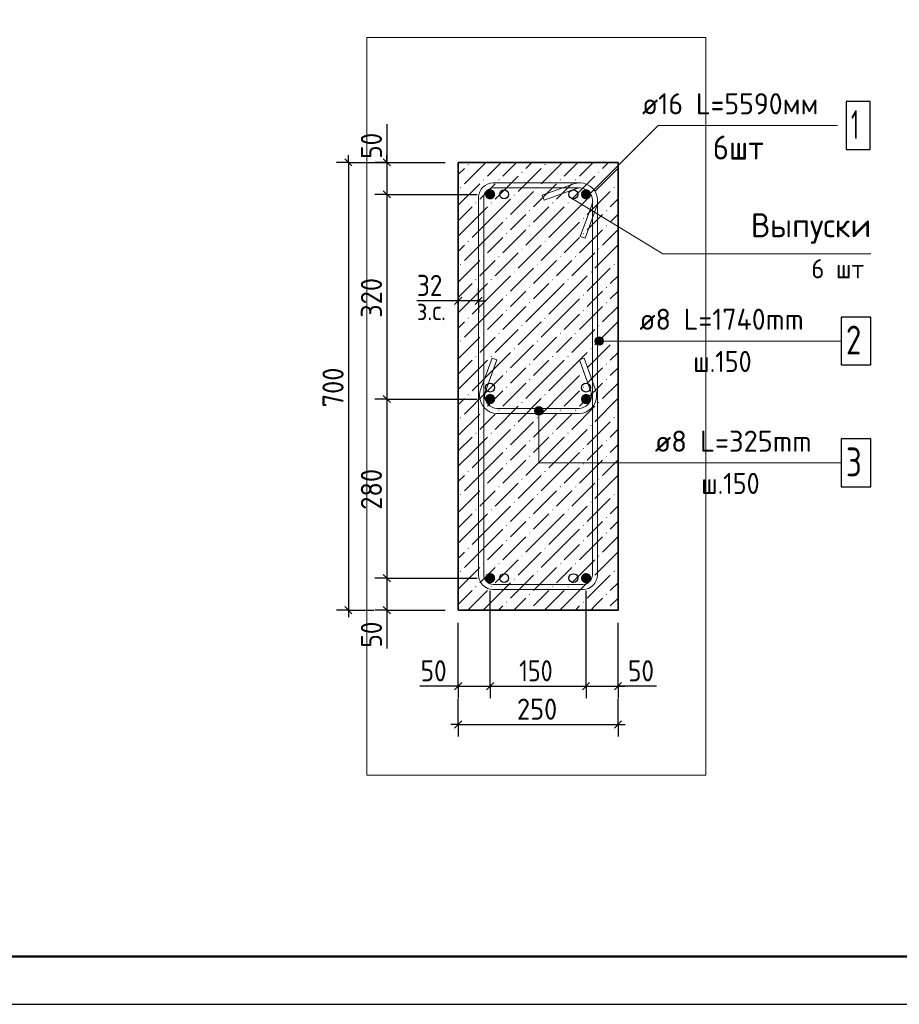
# Model space of a CAD drawing. Header units: millimetres. Extents: x 0 to 50400, y 0 to 35640.
# Tile 3 of 13: x 14967 to 25966, y 0 to 12315. Entities that reach past the tile are written whole.
import ezdxf

# ---------------------------------------------------------------- set-up
doc = ezdxf.new("R2010")
doc.units = ezdxf.units.MM
doc.linetypes.add('______2', pattern=[324, 240, -84])
for name, color, linetype, lineweight in [('Standard', 7, 'Continuous', 25), ('ЖБ Пилон', 7, 'Continuous', 35), ('Позиционная метка диаметр_ шаг', 7, 'Continuous', 13), ('Позиционная метка линия выноска', 7, 'Continuous', 13), ('Размерная линия_ общее', 7, 'Continuous', 13)]:
    doc.layers.add(name, color=color, linetype=linetype, lineweight=lineweight)
doc.layers.add('Размерная выноска', color=7, linetype='Continuous')
doc.layers.add('Стена фоновая арматура Х1', color=7, linetype='______2', true_color=0xa0a0a0)
doc.layers.add('Стена Хомут', color=7, linetype='______2', true_color=0xa0a0a0)
doc.styles.add('ISOCPEUR', font='txt')

msp = doc.modelspace()

# ---------------------------------------------------------------- hatches: boundary and pattern name
at = {"layer": 'ЖБ Пилон', "linetype": 'Continuous', "lineweight": 18, "transparency": 33554687}
for points in [[(20576, 10495), (20568, 10503), (20576, 10511), (20583, 10503)], [(21536, 10495), (21528, 10503), (21536, 10511), (21543, 10503)], [(21248, 10399), (21240, 10407), (21248, 10415), (21255, 10407)], [(22208, 10399), (22200, 10407), (22208, 10415), (22215, 10407)], [(20480, 10207), (20472, 10215), (20480, 10223), (20487, 10215)], [(20768, 10303), (20760, 10311), (20768, 10319), (20775, 10311)], [(20960, 10303), (20952, 10311), (20960, 10319), (20967, 10311)], [(21440, 10207), (21432, 10215), (21440, 10223), (21447, 10215)], [(21728, 10303), (21720, 10311), (21728, 10319), (21735, 10311)], [(21920, 10303), (21912, 10311), (21920, 10319), (21927, 10311)], [(22400, 10207), (22392, 10215), (22400, 10223), (22407, 10215)], [(21152, 10111), (21144, 10119), (21152, 10127), (21159, 10119)], [(22112, 10111), (22104, 10119), (22112, 10127), (22119, 10119)], [(20672, 10015), (20664, 10023), (20672, 10031), (20679, 10023)], [(20864, 10015), (20856, 10023), (20864, 10031), (20871, 10023)], [(21632, 10015), (21624, 10023), (21632, 10031), (21639, 10023)], [(21824, 10015), (21816, 10023), (21824, 10031), (21831, 10023)], [(21344, 9919), (21336, 9927), (21344, 9935), (21351, 9927)], [(22304, 9919), (22296, 9927), (22304, 9935), (22311, 9927)], [(21056, 9823), (21048, 9831), (21056, 9839), (21063, 9831)], [(21344, 9727), (21336, 9735), (21344, 9743), (21351, 9735)], [(22016, 9823), (22008, 9831), (22016, 9839), (22023, 9831)], [(22304, 9727), (22296, 9735), (22304, 9743), (22311, 9735)], [(21056, 9631), (21048, 9639), (21056, 9647), (21063, 9639)], [(22016, 9631), (22008, 9639), (22016, 9647), (22023, 9639)], [(20576, 9535), (20568, 9543), (20576, 9551), (20583, 9543)], [(21536, 9535), (21528, 9543), (21536, 9551), (21543, 9543)], [(21248, 9439), (21240, 9447), (21248, 9455), (21255, 9447)], [(22208, 9439), (22200, 9447), (22208, 9455), (22215, 9447)], [(20480, 9247), (20472, 9255), (20480, 9263), (20487, 9255)], [(20768, 9343), (20760, 9351), (20768, 9359), (20775, 9351)], [(20960, 9343), (20952, 9351), (20960, 9359), (20967, 9351)], [(21440, 9247), (21432, 9255), (21440, 9263), (21447, 9255)], [(21728, 9343), (21720, 9351), (21728, 9359), (21735, 9351)], [(21920, 9343), (21912, 9351), (21920, 9359), (21927, 9351)], [(22400, 9247), (22392, 9255), (22400, 9263), (22407, 9255)], [(21152, 9151), (21144, 9159), (21152, 9167), (21159, 9159)], [(22112, 9151), (22104, 9159), (22112, 9167), (22119, 9159)], [(20672, 9055), (20664, 9063), (20672, 9071), (20679, 9063)], [(20864, 9055), (20856, 9063), (20864, 9071), (20871, 9063)], [(21632, 9055), (21624, 9063), (21632, 9071), (21639, 9063)], [(21824, 9055), (21816, 9063), (21824, 9071), (21831, 9063)], [(21056, 8863), (21048, 8871), (21056, 8879), (21063, 8871)], [(21344, 8959), (21336, 8967), (21344, 8975), (21351, 8967)], [(22016, 8863), (22008, 8871), (22016, 8879), (22023, 8871)], [(22304, 8959), (22296, 8967), (22304, 8975), (22311, 8967)], [(21344, 8767), (21336, 8775), (21344, 8783), (21351, 8775)], [(22304, 8767), (22296, 8775), (22304, 8783), (22311, 8775)], [(21056, 8671), (21048, 8679), (21056, 8687), (21063, 8679)], [(22016, 8671), (22008, 8679), (22016, 8687), (22023, 8679)], [(20576, 8575), (20568, 8583), (20576, 8591), (20583, 8583)], [(21536, 8575), (21528, 8583), (21536, 8591), (21543, 8583)], [(20768, 8383), (20760, 8391), (20768, 8399), (20775, 8391)], [(20960, 8383), (20952, 8391), (20960, 8399), (20967, 8391)], [(21248, 8479), (21240, 8487), (21248, 8495), (21255, 8487)], [(21728, 8383), (21720, 8391), (21728, 8399), (21735, 8391)], [(21920, 8383), (21912, 8391), (21920, 8399), (21927, 8391)], [(22208, 8479), (22200, 8487), (22208, 8495), (22215, 8487)], [(20480, 8287), (20472, 8295), (20480, 8303), (20487, 8295)], [(21440, 8287), (21432, 8295), (21440, 8303), (21447, 8295)], [(22400, 8287), (22392, 8295), (22400, 8303), (22407, 8295)], [(21152, 8191), (21144, 8199), (21152, 8207), (21159, 8199)], [(22112, 8191), (22104, 8199), (22112, 8207), (22119, 8199)], [(20672, 8095), (20664, 8103), (20672, 8111), (20679, 8103)], [(20864, 8095), (20856, 8103), (20864, 8111), (20871, 8103)], [(21344, 7999), (21336, 8007), (21344, 8015), (21351, 8007)], [(21632, 8095), (21624, 8103), (21632, 8111), (21639, 8103)], [(21824, 8095), (21816, 8103), (21824, 8111), (21831, 8103)], [(22304, 7999), (22296, 8007), (22304, 8015), (22311, 8007)], [(21056, 7903), (21048, 7911), (21056, 7919), (21063, 7911)], [(22016, 7903), (22008, 7911), (22016, 7919), (22023, 7911)], [(21344, 7807), (21336, 7815), (21344, 7823), (21351, 7815)], [(22304, 7807), (22296, 7815), (22304, 7823), (22311, 7815)], [(21056, 7711), (21048, 7719), (21056, 7727), (21063, 7719)], [(22016, 7711), (22008, 7719), (22016, 7727), (22023, 7719)], [(20576, 7615), (20568, 7623), (20576, 7631), (20583, 7623)], [(21248, 7519), (21240, 7527), (21248, 7535), (21255, 7527)], [(21536, 7615), (21528, 7623), (21536, 7631), (21543, 7623)], [(22208, 7519), (22200, 7527), (22208, 7535), (22215, 7527)], [(20768, 7423), (20760, 7431), (20768, 7439), (20775, 7431)], [(20960, 7423), (20952, 7431), (20960, 7439), (20967, 7431)], [(21728, 7423), (21720, 7431), (21728, 7439), (21735, 7431)], [(21920, 7423), (21912, 7431), (21920, 7439), (21927, 7431)], [(20480, 7327), (20472, 7335), (20480, 7343), (20487, 7335)], [(21440, 7327), (21432, 7335), (21440, 7343), (21447, 7335)], [(22400, 7327), (22392, 7335), (22400, 7343), (22407, 7335)], [(20672, 7135), (20664, 7143), (20672, 7151), (20679, 7143)], [(20864, 7135), (20856, 7143), (20864, 7151), (20871, 7143)], [(21152, 7231), (21144, 7239), (21152, 7247), (21159, 7239)], [(21632, 7135), (21624, 7143), (21632, 7151), (21639, 7143)], [(21824, 7135), (21816, 7143), (21824, 7151), (21831, 7143)], [(22112, 7231), (22104, 7239), (22112, 7247), (22119, 7239)], [(21344, 7039), (21336, 7047), (21344, 7055), (21351, 7047)], [(22304, 7039), (22296, 7047), (22304, 7055), (22311, 7047)], [(21056, 6943), (21048, 6951), (21056, 6959), (21063, 6951)], [(22016, 6943), (22008, 6951), (22016, 6959), (22023, 6951)], [(21344, 6847), (21336, 6855), (21344, 6863), (21351, 6855)], [(22304, 6847), (22296, 6855), (22304, 6863), (22311, 6855)], [(20576, 6655), (20568, 6663), (20576, 6671), (20583, 6663)], [(21056, 6751), (21048, 6759), (21056, 6767), (21063, 6759)], [(21536, 6655), (21528, 6663), (21536, 6671), (21543, 6663)], [(22016, 6751), (22008, 6759), (22016, 6767), (22023, 6759)], [(21248, 6559), (21240, 6567), (21248, 6575), (21255, 6567)], [(22208, 6559), (22200, 6567), (22208, 6575), (22215, 6567)], [(20768, 6463), (20760, 6471), (20768, 6479), (20775, 6471)], [(20960, 6463), (20952, 6471), (20960, 6479), (20967, 6471)], [(21728, 6463), (21720, 6471), (21728, 6479), (21735, 6471)], [(21920, 6463), (21912, 6471), (21920, 6479), (21927, 6471)], [(20480, 6367), (20472, 6375), (20480, 6383), (20487, 6375)], [(21152, 6271), (21144, 6279), (21152, 6287), (21159, 6279)], [(21440, 6367), (21432, 6375), (21440, 6383), (21447, 6375)], [(22112, 6271), (22104, 6279), (22112, 6287), (22119, 6279)], [(22400, 6367), (22392, 6375), (22400, 6383), (22407, 6375)], [(20672, 6175), (20664, 6183), (20672, 6191), (20679, 6183)], [(20864, 6175), (20856, 6183), (20864, 6191), (20871, 6183)], [(21632, 6175), (21624, 6183), (21632, 6191), (21639, 6183)], [(21824, 6175), (21816, 6183), (21824, 6191), (21831, 6183)], [(21344, 6079), (21336, 6087), (21344, 6095), (21351, 6087)], [(22304, 6079), (22296, 6087), (22304, 6095), (22311, 6087)], [(21056, 5983), (21048, 5991), (21056, 5999), (21063, 5991)], [(22016, 5983), (22008, 5991), (22016, 5999), (22023, 5991)], [(21056, 5791), (21048, 5799), (21056, 5807), (21063, 5799)], [(21344, 5887), (21336, 5895), (21344, 5903), (21351, 5895)], [(22016, 5791), (22008, 5799), (22016, 5807), (22023, 5799)], [(22304, 5887), (22296, 5895), (22304, 5903), (22311, 5895)], [(20576, 5695), (20568, 5703), (20576, 5711), (20583, 5703)], [(21536, 5695), (21528, 5703), (21536, 5711), (21543, 5703)], [(21248, 5599), (21240, 5607), (21248, 5615), (21255, 5607)], [(22208, 5599), (22200, 5607), (22208, 5615), (22215, 5607)], [(20480, 5407), (20472, 5415), (20480, 5423), (20487, 5415)], [(20768, 5503), (20760, 5511), (20768, 5519), (20775, 5511)], [(20960, 5503), (20952, 5511), (20960, 5519), (20967, 5511)], [(21440, 5407), (21432, 5415), (21440, 5423), (21447, 5415)], [(21728, 5503), (21720, 5511), (21728, 5519), (21735, 5511)], [(21920, 5503), (21912, 5511), (21920, 5519), (21927, 5511)], [(22400, 5407), (22392, 5415), (22400, 5423), (22407, 5415)], [(21152, 5311), (21144, 5319), (21152, 5327), (21159, 5319)], [(22112, 5311), (22104, 5319), (22112, 5327), (22119, 5319)], [(20672, 5215), (20664, 5223), (20672, 5231), (20679, 5223)], [(20864, 5215), (20856, 5223), (20864, 5231), (20871, 5223)], [(21632, 5215), (21624, 5223), (21632, 5231), (21639, 5223)], [(21824, 5215), (21816, 5223), (21824, 5231), (21831, 5223)], [(21344, 5119), (21336, 5127), (21344, 5135), (21351, 5127)], [(22304, 5119), (22296, 5127), (22304, 5135), (22311, 5127)], [(21056, 5023), (21048, 5031), (21056, 5039), (21063, 5031)], [(21340, 4930), (21336, 4935), (21344, 4943), (21351, 4935), (21347, 4930)], [(22016, 5023), (22008, 5031), (22016, 5039), (22023, 5031)], [(22300, 4930), (22296, 4935), (22304, 4943), (22311, 4935), (22307, 4930)]]:
    msp.add_hatch(color=7, dxfattribs=at).paths.add_polyline_path(points, flags=16)
at = {"layer": 'Позиционная метка линия выноска', "linetype": 'Continuous', "lineweight": 13, "transparency": 33554687}
for points in [[(22166, 8269), (22166, 8323), (22159, 8296)], [(22166, 8323), (22186, 8249), (22186, 8342)], [(22166, 8323), (22166, 8269), (22186, 8249)], [(22186, 8342), (22213, 8242), (22213, 8350)], [(22186, 8342), (22186, 8249), (22213, 8242)], [(22213, 8350), (22213, 8242), (22240, 8249)], [(22213, 8350), (22240, 8249), (22240, 8342)], [(22240, 8342), (22240, 8249), (22259, 8269)], [(22240, 8342), (22259, 8269), (22259, 8323)], [(22259, 8323), (22259, 8269), (22267, 8296)], [(21504, 7448), (21411, 7448), (21404, 7421)], [(21504, 7448), (21404, 7421), (21512, 7421)], [(21512, 7421), (21404, 7421), (21411, 7394)], [(21485, 7467), (21431, 7467), (21411, 7448)], [(21485, 7467), (21411, 7448), (21504, 7448)], [(21512, 7421), (21411, 7394), (21504, 7394)], [(21504, 7394), (21411, 7394), (21431, 7375)], [(21431, 7467), (21485, 7467), (21458, 7475)], [(21504, 7394), (21431, 7375), (21485, 7375)], [(21485, 7375), (21431, 7375), (21458, 7367)]]:
    msp.add_hatch(color=7, dxfattribs=at).paths.add_polyline_path(points)
at = {"layer": 'Стена фоновая арматура Х1', "linetype": 'Continuous', "lineweight": 18, "transparency": 33554687}
for points in [[(20913, 10130), (20908, 10155), (20895, 10176), (20874, 10189), (20849, 10194), (20825, 10189), (20804, 10176), (20790, 10155), (20785, 10130), (20790, 10106), (20804, 10085), (20825, 10071), (20849, 10066), (20874, 10071), (20895, 10085), (20908, 10106)], [(22113, 10130), (22108, 10155), (22095, 10176), (22074, 10189), (22049, 10194), (22025, 10189), (22004, 10176), (21990, 10155), (21985, 10130), (21990, 10106), (22004, 10085), (22025, 10071), (22049, 10066), (22074, 10071), (22095, 10085), (22108, 10106)], [(20913, 7570), (20908, 7595), (20895, 7616), (20874, 7629), (20849, 7634), (20825, 7629), (20804, 7616), (20790, 7595), (20785, 7570), (20790, 7546), (20804, 7525), (20825, 7511), (20849, 7506), (20874, 7511), (20895, 7525), (20908, 7546)], [(22113, 7570), (22108, 7595), (22095, 7616), (22074, 7629), (22049, 7634), (22025, 7629), (22004, 7616), (21990, 7595), (21985, 7570), (21990, 7546), (22004, 7525), (22025, 7511), (22049, 7506), (22074, 7511), (22095, 7525), (22108, 7546)], [(20913, 5330), (20908, 5355), (20895, 5376), (20874, 5389), (20849, 5394), (20825, 5389), (20804, 5376), (20790, 5355), (20785, 5330), (20790, 5306), (20804, 5285), (20825, 5271), (20849, 5266), (20874, 5271), (20895, 5285), (20908, 5306)], [(22113, 5330), (22108, 5355), (22095, 5376), (22074, 5389), (22049, 5394), (22025, 5389), (22004, 5376), (21990, 5355), (21985, 5330), (21990, 5306), (22004, 5285), (22025, 5271), (22049, 5266), (22074, 5271), (22095, 5285), (22108, 5306)]]:
    msp.add_hatch(color=7, dxfattribs=at).paths.add_polyline_path(points)

# ---------------------------------------------------------------- linework, layer by layer
at = {"layer": 'Standard', "color": 7, "linetype": 'Continuous', "lineweight": -3, "transparency": 33554687}
for p, q in [((19077, 10530), (19077, 10620)), ((19557, 10530), (19557, 10620)), ((19077, 10530), (18927, 10530)), ((19077, 10530), (19227, 10530)), ((19077, 10530), (20289, 10530)), ((19557, 10530), (19407, 10530)), ((19557, 10530), (19707, 10530)), ((19557, 10530), (20289, 10530)), ((19557, 10130), (19407, 10130)), ((19557, 10130), (19707, 10130)), ((19557, 10130), (20689, 10130)), ((19557, 10130), (19557, 7570)), ((20449, 8799), (20449, 8949)), ((20706, 8799), (20706, 8949)), ((20449, 8799), (20359, 8799)), ((20449, 8799), (20449, 8649)), ((20706, 8799), (20449, 8799)), ((20706, 8799), (20706, 8649)), ((20706, 8799), (20796, 8799)), ((19557, 7570), (19407, 7570)), ((19557, 7570), (19707, 7570)), ((19557, 7570), (20689, 7570)), ((19557, 7570), (19557, 5330)), ((19557, 5330), (19407, 5330)), ((19557, 5330), (19707, 5330)), ((19557, 5330), (20689, 5330)), ((19557, 5330), (19557, 4930)), ((19077, 4930), (18927, 4930)), ((19077, 4930), (19227, 4930)), ((19077, 4930), (19397, 4930)), ((19077, 4930), (19077, 4840)), ((19557, 4930), (19407, 4930)), ((19557, 4930), (19707, 4930)), ((19557, 4930), (20289, 4930)), ((19557, 4930), (19557, 4840)), ((20449, 3979), (20449, 4129)), ((20849, 3979), (20849, 4129)), ((22049, 3979), (22049, 4129)), ((22449, 3979), (22449, 4129)), ((20449, 3979), (20359, 3979)), ((20449, 3979), (20449, 3829)), ((20449, 3979), (20849, 3979)), ((20849, 3979), (20849, 3829)), ((20849, 3979), (22049, 3979)), ((22049, 3979), (22049, 3829)), ((22049, 3979), (22449, 3979)), ((22449, 3979), (22449, 3829)), ((22449, 3979), (22539, 3979)), ((20449, 3499), (20449, 3819)), ((22449, 3499), (22449, 3819)), ((20449, 3499), (20449, 3649)), ((22449, 3499), (22449, 3649)), ((20449, 3499), (20359, 3499)), ((20449, 3499), (20449, 3349)), ((20449, 3499), (22449, 3499)), ((22449, 3499), (22449, 3349)), ((22449, 3499), (22539, 3499))]:
    msp.add_line(p, q, dxfattribs=at)
at = {"layer": 'Standard', "color": 7, "linetype": 'Continuous', "lineweight": 25, "transparency": 33554687}
for p, q in [((19032, 10575), (19122, 10485)), ((19512, 10575), (19602, 10485)), ((19512, 10175), (19602, 10085)), ((20494, 8844), (20404, 8754)), ((20751, 8844), (20661, 8754)), ((19512, 7615), (19602, 7525)), ((19512, 5375), (19602, 5285)), ((19032, 4975), (19122, 4885)), ((19512, 4975), (19602, 4885)), ((20404, 3934), (20494, 4024)), ((20804, 3934), (20894, 4024)), ((22004, 3934), (22094, 4024)), ((22404, 3934), (22494, 4024)), ((20404, 3454), (20494, 3544)), ((22404, 3454), (22494, 3544))]:
    msp.add_line(p, q, dxfattribs=at)
msp.add_lwpolyline([(0, 0), (50400, 0), (50400, 35640), (0, 35640), (0, 0)], close=True, dxfattribs=at)
at = {"layer": 'Standard', "color": 220, "linetype": 'Continuous', "lineweight": 13, "transparency": 33554687}
msp.add_lwpolyline([(50400, 35640), (0, 35640), (0, 0), (50400, 0), (50400, 35640)], dxfattribs=at)
at = {"layer": 'Standard', "color": 220, "linetype": 'Continuous', "lineweight": -3, "transparency": 33554687}
msp.add_lwpolyline([(50400, 35640), (0, 35640), (0, 0), (50400, 0), (50400, 35640)], dxfattribs=at)
at = {"layer": 'Standard', "color": 7, "linetype": 'Continuous', "lineweight": 50, "transparency": 33554687}
msp.add_lwpolyline([(2400, 35040), (49800, 35040), (49800, 600), (2400, 600), (2400, 35040)], close=True, dxfattribs=at)
at = {"layer": 'Standard', "color": 254, "linetype": 'Continuous', "lineweight": 13, "true_color": 0xc4c4ff, "transparency": 33554687}
msp.add_lwpolyline([(23548, 2866), (23548, 12092), (19308, 12092), (19308, 2866), (23548, 2866)], dxfattribs=at)
at = {"layer": 'Standard', "color": 7, "linetype": 'Continuous', "lineweight": -3, "transparency": 33554687}
for points in [[(19077, 10530), (19077, 7377), (19077, 7377), (19077, 4930)], [(19557, 10530), (19557, 10481), (19557, 10481), (19557, 10130)], [(20849, 3979), (20849, 4000), (20849, 4000), (20849, 4000), (20849, 4000), (20849, 4943), (20849, 4943), (20849, 5170)], [(22049, 3979), (22049, 4000), (22049, 4000), (22049, 5170)], [(20449, 3979), (20449, 4000), (20449, 4000), (20449, 4000), (20449, 4000), (20449, 4527), (20449, 4527), (20449, 4770)], [(22449, 3979), (22449, 4000), (22449, 4000), (22449, 4770)]]:
    msp.add_lwpolyline(points, dxfattribs=at)
at = {"layer": 'Standard', "color": 7, "linetype": 'Continuous', "lineweight": 13, "transparency": 33554687}
msp.add_lwpolyline([(21845, 10097), (23008, 9386), (25611, 9386)], dxfattribs=at)
at = {"layer": 'ЖБ Пилон', "color": 7, "linetype": 'Continuous', "lineweight": 35, "transparency": 33554687}
for p, q in [((20449, 10530), (20449, 4930)), ((22449, 10530), (20449, 10530)), ((22449, 4930), (22449, 10530)), ((20449, 4930), (22449, 4930))]:
    msp.add_line(p, q, dxfattribs=at)
at = {"layer": 'ЖБ Пилон', "color": 9, "linetype": 'Continuous', "lineweight": 18, "true_color": 0xc7c7c7, "transparency": 33554687}
for p, q in [((20795, 10530), (20528, 10263)), ((20816, 10359), (20987, 10530)), ((21008, 10359), (21179, 10530)), ((21371, 10530), (21296, 10455)), ((21755, 10530), (21488, 10263)), ((21776, 10359), (21947, 10530)), ((21968, 10359), (22139, 10530)), ((22331, 10530), (22256, 10455)), ((20449, 10377), (20528, 10455)), ((20912, 10071), (21200, 10359)), ((21200, 10167), (21488, 10455)), ((21872, 10071), (22160, 10359)), ((22160, 10167), (22448, 10455)), ((20449, 9993), (20720, 10263)), ((20912, 10263), (20816, 10167)), ((21392, 9975), (21680, 10263)), ((21872, 10263), (21776, 10167)), ((22449, 10265), (22448, 10263)), ((20816, 10167), (20720, 10071)), ((21104, 9879), (21392, 10167)), ((21776, 10167), (21680, 10071)), ((22064, 9879), (22352, 10167)), ((20816, 9783), (21104, 10071)), ((21776, 9783), (22064, 10071)), ((22352, 9975), (22449, 10073)), ((20449, 9801), (20624, 9975)), ((20624, 9783), (20816, 9975)), ((21296, 9879), (21200, 9783)), ((21392, 9783), (21584, 9975)), ((21584, 9783), (21776, 9975)), ((22256, 9879), (22160, 9783)), ((22352, 9783), (22449, 9881)), ((20624, 9783), (20449, 9609)), ((20624, 9591), (20816, 9783)), ((20816, 9591), (21008, 9783)), ((21200, 9783), (21104, 9687)), ((21584, 9783), (21296, 9495)), ((21584, 9591), (21776, 9783)), ((21776, 9591), (21968, 9783)), ((22160, 9783), (22064, 9687)), ((21008, 9399), (21296, 9687)), ((21968, 9399), (22256, 9687)), ((22449, 9689), (22256, 9495)), ((20449, 9417), (20528, 9495)), ((20816, 9591), (20528, 9303)), ((20816, 9399), (21008, 9591)), ((21200, 9207), (21488, 9495)), ((21776, 9591), (21488, 9303)), ((21776, 9399), (21968, 9591)), ((22160, 9207), (22448, 9495)), ((20912, 9111), (21200, 9399)), ((21872, 9111), (22160, 9399)), ((20449, 9033), (20720, 9303)), ((20912, 9303), (20816, 9207)), ((21392, 9015), (21680, 9303)), ((21872, 9303), (21776, 9207)), ((22449, 9305), (22448, 9303)), ((20816, 9207), (20720, 9111)), ((21104, 8919), (21392, 9207)), ((21776, 9207), (21680, 9111)), ((22064, 8919), (22352, 9207)), ((20449, 8841), (20624, 9015)), ((20624, 8823), (20816, 9015)), ((20816, 8823), (21104, 9111)), ((21392, 8823), (21584, 9015)), ((21584, 8823), (21776, 9015)), ((21776, 8823), (22064, 9111)), ((22352, 9015), (22449, 9113)), ((21296, 8919), (21200, 8823)), ((22256, 8919), (22160, 8823)), ((22352, 8823), (22449, 8921)), ((20624, 8823), (20449, 8649)), ((20624, 8631), (20816, 8823)), ((20816, 8631), (21008, 8823)), ((21200, 8823), (21104, 8727)), ((21584, 8823), (21296, 8535)), ((21584, 8631), (21776, 8823)), ((21776, 8631), (21968, 8823)), ((22160, 8823), (22064, 8727)), ((20816, 8631), (20528, 8343)), ((20816, 8439), (21008, 8631)), ((21008, 8439), (21296, 8727)), ((21776, 8631), (21488, 8343)), ((21776, 8439), (21968, 8631)), ((21968, 8439), (22256, 8727)), ((22449, 8729), (22256, 8535)), ((20449, 8457), (20528, 8535)), ((21200, 8247), (21488, 8535)), ((22160, 8247), (22448, 8535)), ((20912, 8151), (21200, 8439)), ((21872, 8151), (22160, 8439)), ((20449, 8073), (20720, 8343)), ((20912, 8343), (20816, 8247)), ((21392, 8055), (21680, 8343)), ((21872, 8343), (21776, 8247)), ((22449, 8345), (22448, 8343)), ((20816, 8247), (20720, 8151)), ((20816, 7863), (21104, 8151)), ((21104, 7959), (21392, 8247)), ((21776, 8247), (21680, 8151)), ((21776, 7863), (22064, 8151)), ((22064, 7959), (22352, 8247)), ((22352, 8055), (22449, 8153)), ((20449, 7881), (20624, 8055)), ((20624, 7863), (20816, 8055)), ((21392, 7863), (21584, 8055)), ((21584, 7863), (21776, 8055)), ((21296, 7959), (21200, 7863)), ((22256, 7959), (22160, 7863)), ((22352, 7863), (22449, 7961)), ((20624, 7863), (20449, 7689)), ((20624, 7671), (20816, 7863)), ((20816, 7671), (21008, 7863)), ((21008, 7479), (21296, 7767)), ((21200, 7863), (21104, 7767)), ((21584, 7863), (21296, 7575)), ((21584, 7671), (21776, 7863)), ((21776, 7671), (21968, 7863)), ((21968, 7479), (22256, 7767)), ((22160, 7863), (22064, 7767)), ((22449, 7769), (22256, 7575)), ((20816, 7671), (20528, 7383)), ((20816, 7479), (21008, 7671)), ((21776, 7671), (21488, 7383)), ((21776, 7479), (21968, 7671)), ((20449, 7497), (20528, 7575)), ((21200, 7287), (21488, 7575)), ((22160, 7287), (22448, 7575)), ((20912, 7191), (21200, 7479)), ((21872, 7191), (22160, 7479)), ((20449, 7113), (20720, 7383)), ((20816, 7287), (20720, 7191)), ((20912, 7383), (20816, 7287)), ((21104, 6999), (21392, 7287)), ((21392, 7095), (21680, 7383)), ((21776, 7287), (21680, 7191)), ((21872, 7383), (21776, 7287)), ((22064, 6999), (22352, 7287)), ((22449, 7385), (22448, 7383)), ((20816, 6903), (21104, 7191)), ((21776, 6903), (22064, 7191)), ((22352, 7095), (22449, 7193)), ((20449, 6921), (20624, 7095)), ((20624, 6903), (20816, 7095)), ((21392, 6903), (21584, 7095)), ((21584, 6903), (21776, 7095)), ((20624, 6903), (20449, 6729)), ((20624, 6711), (20816, 6903)), ((20816, 6711), (21008, 6903)), ((21200, 6903), (21104, 6807)), ((21296, 6999), (21200, 6903)), ((21584, 6903), (21296, 6615)), ((21584, 6711), (21776, 6903)), ((21776, 6711), (21968, 6903)), ((22160, 6903), (22064, 6807)), ((22256, 6999), (22160, 6903)), ((22352, 6903), (22449, 7001)), ((21008, 6519), (21296, 6807)), ((21968, 6519), (22256, 6807)), ((22449, 6809), (22256, 6615)), ((20816, 6711), (20528, 6423)), ((20816, 6519), (21008, 6711)), ((21776, 6711), (21488, 6423)), ((21776, 6519), (21968, 6711)), ((20449, 6537), (20528, 6615)), ((21200, 6327), (21488, 6615)), ((22160, 6327), (22448, 6615)), ((20449, 6153), (20720, 6423)), ((20912, 6423), (20816, 6327)), ((20912, 6231), (21200, 6519)), ((21392, 6135), (21680, 6423)), ((21872, 6423), (21776, 6327)), ((21872, 6231), (22160, 6519)), ((22449, 6425), (22448, 6423)), ((20816, 6327), (20720, 6231)), ((21104, 6039), (21392, 6327)), ((21776, 6327), (21680, 6231)), ((22064, 6039), (22352, 6327)), ((20816, 5943), (21104, 6231)), ((21776, 5943), (22064, 6231)), ((22352, 6135), (22449, 6233)), ((20449, 5961), (20624, 6135)), ((20624, 5943), (20816, 6135)), ((21296, 6039), (21200, 5943)), ((21392, 5943), (21584, 6135)), ((21584, 5943), (21776, 6135)), ((22256, 6039), (22160, 5943)), ((22352, 5943), (22449, 6041)), ((20624, 5943), (20449, 5769)), ((20624, 5751), (20816, 5943)), ((20816, 5751), (21008, 5943)), ((21200, 5943), (21104, 5847)), ((21584, 5943), (21296, 5655)), ((21584, 5751), (21776, 5943)), ((21776, 5751), (21968, 5943)), ((22160, 5943), (22064, 5847)), ((21008, 5559), (21296, 5847)), ((21968, 5559), (22256, 5847)), ((22449, 5849), (22256, 5655)), ((20816, 5751), (20528, 5463)), ((20816, 5559), (21008, 5751)), ((21776, 5751), (21488, 5463)), ((21776, 5559), (21968, 5751)), ((20449, 5577), (20528, 5655)), ((20912, 5271), (21200, 5559)), ((21200, 5367), (21488, 5655)), ((21872, 5271), (22160, 5559)), ((22160, 5367), (22448, 5655)), ((20449, 5193), (20720, 5463)), ((20912, 5463), (20816, 5367)), ((21392, 5175), (21680, 5463)), ((21872, 5463), (21776, 5367)), ((22449, 5465), (22448, 5463)), ((20816, 5367), (20720, 5271)), ((21104, 5079), (21392, 5367)), ((21776, 5367), (21680, 5271)), ((22064, 5079), (22352, 5367)), ((20449, 5001), (20624, 5175)), ((20624, 4983), (20816, 5175)), ((20816, 4983), (21104, 5271)), ((21392, 4983), (21584, 5175)), ((21584, 4983), (21776, 5175)), ((21776, 4983), (22064, 5271)), ((22352, 5175), (22449, 5273)), ((21296, 5079), (21200, 4983)), ((22256, 5079), (22160, 4983)), ((22352, 4983), (22449, 5081)), ((20624, 4983), (20571, 4930)), ((20763, 4930), (20816, 4983)), ((20955, 4930), (21008, 4983)), ((21200, 4983), (21147, 4930)), ((21584, 4983), (21531, 4930)), ((21723, 4930), (21776, 4983)), ((21915, 4930), (21968, 4983)), ((22160, 4983), (22107, 4930))]:
    msp.add_line(p, q, dxfattribs=at)
at = {"layer": 'Позиционная метка линия выноска', "color": 7, "linetype": 'Continuous', "lineweight": 13, "transparency": 33554687}
for p, q in [((22101, 10141), (22949, 10990)), ((22949, 10990), (25194, 10990)), ((22159, 8296), (22159, 8296)), ((22213, 8350), (22213, 8350)), ((22213, 8296), (25239, 8296)), ((22267, 8296), (22267, 8296)), ((22213, 8242), (22213, 8242)), ((21404, 7421), (21404, 7421)), ((21458, 7475), (21458, 7475)), ((21512, 7421), (21512, 7421)), ((21458, 7367), (21458, 7367))]:
    msp.add_line(p, q, dxfattribs=at)
msp.add_lwpolyline([(21458, 7421), (21458, 6771), (25239, 6771)], dxfattribs=at)
for centre in [(22213, 8296), (21458, 7421)]:
    msp.add_circle(centre, 54, dxfattribs=at)
at = {"layer": 'Размерная выноска', "color": 7, "linetype": 'Continuous', "lineweight": -3, "transparency": 33554687}
for p, q in [((19557, 11010), (19557, 10530)), ((20449, 8799), (19933, 8799)), ((19557, 4930), (19557, 4450)), ((20449, 3979), (19969, 3979)), ((22929, 3979), (22449, 3979))]:
    msp.add_line(p, q, dxfattribs=at)
at = {"layer": 'Размерная линия_ общее', "color": 253, "linetype": 'Continuous', "lineweight": -3, "true_color": 0xa0a0a0, "transparency": 33554687}
for centre in [(21025, 10130), (21891, 10130), (20849, 7714), (22049, 7714), (21025, 5330), (21891, 5330)]:
    msp.add_circle(centre, 56, dxfattribs=at)
at = {"layer": 'Стена фоновая арматура Х1', "color": 7, "linetype": 'Continuous', "lineweight": 25, "transparency": 33554687}
msp.add_lwpolyline([(25302, 10690), (25602, 10690), (25602, 11290), (25302, 11290), (25302, 10690)], dxfattribs=at)
at = {"layer": 'Стена Хомут', "color": 7, "linetype": 'Continuous', "lineweight": 13, "transparency": 33554687}
for points in [[(21977, 9605), (22120, 9997), (22122, 10003), (22124, 10010), (22126, 10016), (22127, 10022), (22128, 10029), (22129, 10036), (22129, 10042), (22129, 10049), (22129, 10056), (22125, 10085), (22116, 10115), (22101, 10141), (22082, 10163), (22060, 10182), (22034, 10197), (22004, 10206), (21975, 10210), (20889, 10210), (20867, 10207), (20844, 10200), (20823, 10188), (20806, 10174), (20792, 10157), (20780, 10136), (20772, 10113), (20769, 10090), (20769, 5370), (20772, 5348), (20780, 5325), (20792, 5304), (20806, 5287), (20823, 5273), (20844, 5261), (20867, 5253), (20889, 5250), (22009, 5250), (22032, 5253), (22055, 5261), (22076, 5273), (22093, 5287), (22107, 5304), (22119, 5325), (22126, 5348), (22129, 5370), (22129, 10056), (22125, 10085), (22116, 10115), (22101, 10141), (22082, 10163), (22060, 10182), (22034, 10197), (22004, 10206), (21975, 10210), (21968, 10210), (21961, 10210), (21955, 10210), (21948, 10209), (21941, 10208), (21935, 10207), (21929, 10205), (21922, 10203), (21916, 10201), (21524, 10058), (21502, 10118), (21895, 10262), (21903, 10264), (21912, 10267), (21921, 10269), (21930, 10271), (21939, 10272), (21949, 10273), (21958, 10274), (21967, 10274), (21980, 10274), (22019, 10269), (22060, 10255), (22097, 10234), (22128, 10209), (22153, 10178), (22174, 10141), (22188, 10100), (22193, 10061), (22193, 5366), (22189, 5333), (22177, 5299), (22160, 5267), (22138, 5241), (22112, 5220), (22081, 5202), (22046, 5191), (22014, 5186), (20885, 5186), (20852, 5191), (20818, 5202), (20786, 5220), (20760, 5241), (20739, 5267), (20721, 5299), (20710, 5333), (20705, 5366), (20705, 10095), (20710, 10127), (20721, 10162), (20739, 10193), (20760, 10219), (20786, 10241), (20818, 10258), (20852, 10270), (20885, 10274), (21980, 10274), (22019, 10269), (22060, 10255), (22097, 10234), (22128, 10209), (22153, 10178), (22174, 10141), (22188, 10100), (22193, 10061), (22193, 10048), (22193, 10039), (22192, 10030), (22191, 10020), (22190, 10011), (22188, 10002), (22186, 9993), (22183, 9984), (22181, 9976), (22037, 9583), (21977, 9605)], [(20933, 8059), (20790, 7666), (20788, 7660), (20787, 7654), (20785, 7647), (20784, 7641), (20783, 7634), (20782, 7628), (20781, 7621), (20781, 7614), (20781, 7607), (20785, 7578), (20795, 7549), (20810, 7522), (20828, 7500), (20850, 7482), (20877, 7467), (20906, 7457), (20935, 7453), (21963, 7453), (21992, 7457), (22022, 7467), (22048, 7482), (22070, 7500), (22089, 7522), (22104, 7549), (22113, 7578), (22117, 7607), (22117, 7614), (22117, 7621), (22117, 7628), (22116, 7634), (22115, 7641), (22114, 7647), (22112, 7654), (22110, 7660), (22108, 7666), (21965, 8059), (22025, 8081), (22169, 7687), (22171, 7679), (22174, 7670), (22176, 7661), (22178, 7652), (22179, 7643), (22180, 7634), (22181, 7624), (22181, 7615), (22181, 7602), (22176, 7563), (22162, 7523), (22141, 7485), (22116, 7455), (22085, 7429), (22048, 7408), (22007, 7394), (21968, 7389), (20931, 7389), (20892, 7394), (20851, 7408), (20814, 7429), (20783, 7455), (20757, 7485), (20736, 7523), (20723, 7563), (20717, 7602), (20717, 7615), (20718, 7624), (20718, 7634), (20719, 7643), (20721, 7652), (20722, 7661), (20725, 7670), (20727, 7679), (20730, 7687), (20873, 8081), (20933, 8059)]]:
    msp.add_lwpolyline(points, dxfattribs=at)
at = {"layer": 'Стена Хомут', "color": 7, "linetype": 'Continuous', "lineweight": 25, "transparency": 33554687}
for points in [[(25239, 7996), (25611, 7996), (25611, 8596), (25239, 8596), (25239, 7996)], [(25239, 6471), (25611, 6471), (25611, 7071), (25239, 7071), (25239, 6471)]]:
    msp.add_lwpolyline(points, dxfattribs=at)

# ---------------------------------------------------------------- texts
at = {"layer": 'Standard', "color": 7, "linetype": 'Continuous', "lineweight": 25, "transparency": 33554687, "char_height": 264, "attachment_point": 7, "rotation": 90, "style": 'ISOCPEUR'}
for s, insert, width in [('\\W0.87;50', (19497, 10575), 484.72), ('\\W0.91;320', (19497, 8586), 674.39), ('\\W0.91;700', (19017, 7466), 674.39), ('\\W0.91;280', (19497, 6186), 674.39), ('\\W0.87;50', (19497, 4462), 484.71)]:
    msp.add_mtext(s, dxfattribs=dict(at, insert=insert, width=width))
at = {"layer": 'Standard', "color": 7, "linetype": 'Continuous', "lineweight": 25, "transparency": 33554687, "char_height": 264, "attachment_point": 7, "style": 'ISOCPEUR'}
for s, insert, width in [('\\W0.87;32', (19934, 8859), 484.72), ('\\W0.87;50', (19981, 4039), 484.72), ('\\W0.83;150', (21212, 4039), 610.29), ('\\W0.87;50', (22574, 4039), 484.71), ('\\W0.91;250', (21185, 3559), 674.38)]:
    msp.add_mtext(s, dxfattribs=dict(at, insert=insert, width=width))
at = {"layer": 'Standard', "color": 7, "linetype": 'Continuous', "lineweight": 18, "transparency": 33554687, "insert": (19935, 8556), "char_height": 240, "width": 551.94, "attachment_point": 7, "style": 'ISOCPEUR'}
msp.add_mtext('\\W0.90;з.с.', dxfattribs=at)
at = {"layer": 'Позиционная метка диаметр_ шаг', "color": 7, "linetype": 'Continuous', "lineweight": 25, "transparency": 33554687, "attachment_point": 7, "style": 'ISOCPEUR'}
for s, insert, char_height, width in [('\\W0.93;6шт', (23634, 10566), 300, 888.56), ('\\W0.96;Выпуски', (24111, 9512), 300, 1643.32), ('\\W0.94;6 шт', (24866, 9080), 240, 856.52)]:
    msp.add_mtext(s, dxfattribs=dict(at, insert=insert, char_height=char_height, width=width))
at = {"layer": 'Стена фоновая арматура Х1', "color": 7, "linetype": 'Continuous', "lineweight": 13, "transparency": 33554687, "attachment_point": 7, "style": 'ISOCPEUR'}
for s, insert, char_height, width in [('\\W0.96;ø16 L=5590мм ', (22749, 11131), 264, 2527.61), ('\\W0.56;1', (25362, 10822), 360, 279.99)]:
    msp.add_mtext(s, dxfattribs=dict(at, insert=insert, char_height=char_height, width=width))
at = {"layer": 'Стена Хомут', "color": 7, "linetype": 'Continuous', "lineweight": 13, "transparency": 33554687, "attachment_point": 7, "style": 'ISOCPEUR'}
for s, insert, char_height, width in [('\\W0.96;ø8 L=1740mm ', (22716, 8436), 264, 2422.06), ('\\W0.78;2', (25299, 8128), 360, 391.69), ('\\W0.90;ш.150 ', (23389, 7908), 264, 1095.49), ('\\W0.98;ø8 L=325mm ', (22908, 6911), 264, 2266.23), ('\\W0.78;3', (25299, 6603), 360, 391.69), ('\\W0.90;ш.150 ', (23489, 6383), 264, 1095.49)]:
    msp.add_mtext(s, dxfattribs=dict(at, insert=insert, char_height=char_height, width=width))

doc.saveas('drawing.dxf')
